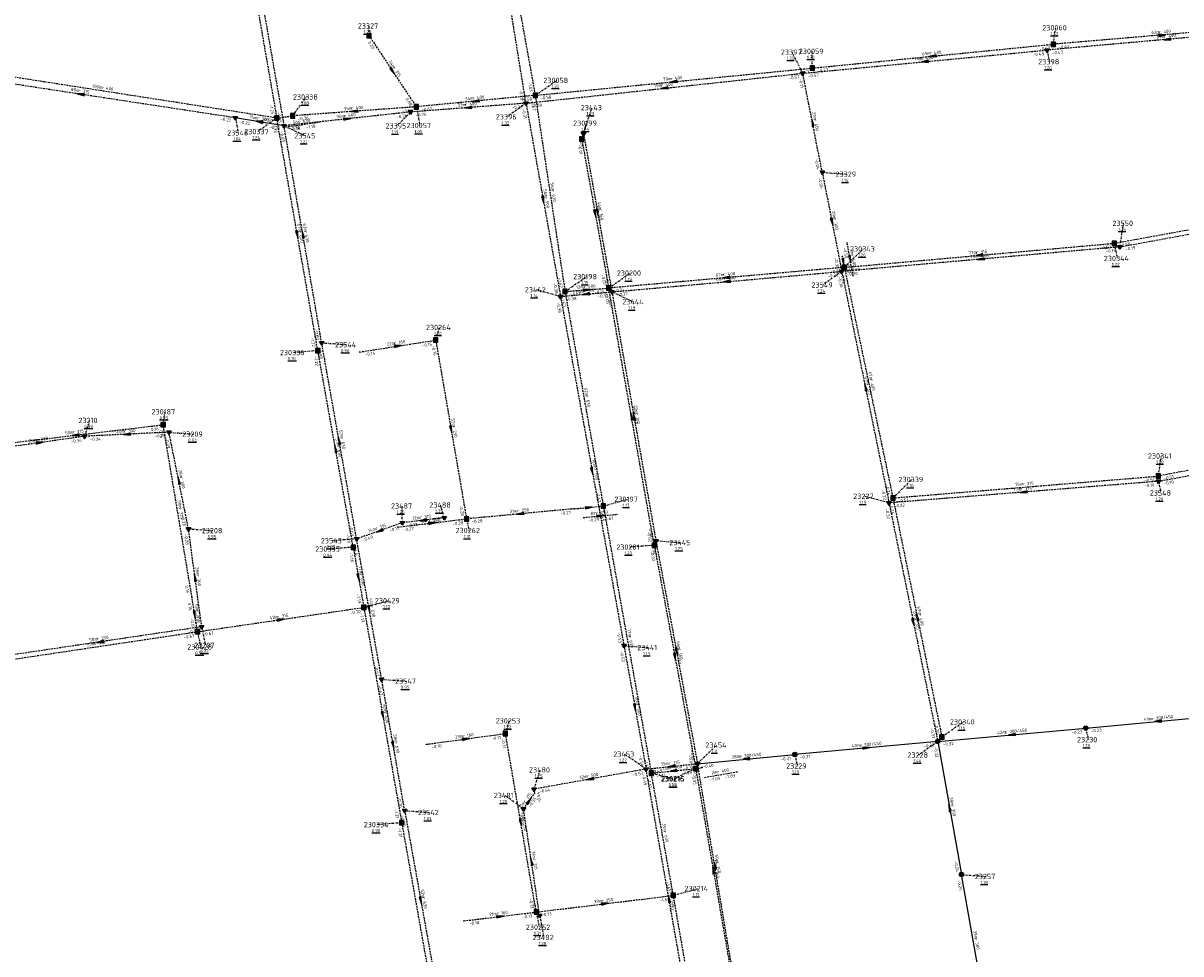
# Model space of a CAD drawing. Extents: x 188323 to 208361, y 565368 to 574910.
# Tile 153 of 256: x 201904 to 202233, y 569505 to 569770. Entities that reach past the tile are written whole.
import ezdxf

# ---------------------------------------------------------------- set-up
doc = ezdxf.new("R2010")
doc.units = 0
doc.linetypes.add('DASHDOT', pattern=[1, 0.5, -0.25, 0, -0.25])
doc.linetypes.add('DASHED', pattern=[0.75, 0.5, -0.25])
doc.layers.get('0').update_dxf_attribs({"linetype": 'CONTINUOUS'})
for name, color, linetype in [('RIO-AFM', 7, 'CONTINUOUS'), ('RIO-BOK', 7, 'CONTINUOUS'), ('RIO-DET', 7, 'CONTINUOUS'), ('RIO-KNP', 7, 'CONTINUOUS'), ('RIO-KNR', 7, 'CONTINUOUS'), ('RIO-LAG_0B', 7, 'CONTINUOUS'), ('RIO-LAG_1B', 7, 'DASHED'), ('RIO-LAG_2B', 7, 'DASHED'), ('RIO-LEN', 7, 'CONTINUOUS'), ('RIO-MVD', 1, 'CONTINUOUS'), ('RIO-VRB', 6, 'DASHDOT'), ('RIO-VRH', 7, 'CONTINUOUS')]:
    doc.layers.add(name, color=color, linetype=linetype)
doc.styles.add('RIO-TXT', font='isocp.shx')

# ---------------------------------------------------------------- blocks, each defined once
blk = doc.blocks.new('L_VHR')
blk.add_lwpolyline([(-0.5, 0), (0.5, 0), (-0.5, 0.15), (-0.5, -0.15), (0.5, 0)])
blk = doc.blocks.new('K_IPR')
blk.add_lwpolyline([(-0.5, -0.5), (0.5, -0.5), (0.5, 0.5), (-0.5, 0.5)], close=True)
blk.add_solid([(-0.5, 0.5), (0.5, 0.5), (-0.5, -0.5), (0.5, -0.5)])
at = {"style": 'RIO-TXT', "flags": 1}
blk.add_attdef('KNOOPNAAM', (2, 2), '', height=1, dxfattribs=at)
blk = doc.blocks.new('K_FIC')
blk.add_circle((0, 0), 0.0625)
at = {"style": 'RIO-TXT', "flags": 1}
blk.add_attdef('KNOOPNAAM', (2, 2), '', height=1, dxfattribs=at)
blk = doc.blocks.new('K_IPD')
blk.add_lwpolyline([(-0.496027, 0.307994), (0.503973, 0.307994), (0.003973, -0.558031)], close=True)
blk.add_solid([(-0.496027, 0.307994), (0.503973, 0.307994), (0.003973, -0.558031)])
at = {"style": 'RIO-TXT', "flags": 1}
blk.add_attdef('KNOOPNAAM', (2, 2), '', height=1, dxfattribs=at)
blk = doc.blocks.new('K_IPG')
blk.add_circle((0, 0), 0.5)
for points in [[(0, 0), (-0.5, 0), (-0.433013, 0.25)], [(0, 0), (-0.433013, -0.25), (-0.5, 0)], [(0, 0), (-0.433013, 0.25), (-0.25, 0.433013)], [(0, 0), (-0.25, -0.433013), (-0.433013, -0.25)], [(0, 0), (-0.25, 0.433013), (0, 0.5)], [(0, 0), (0, -0.5), (-0.25, -0.433013)], [(0, 0), (0, 0.5), (0.25, 0.433013)], [(0, 0), (0.25, 0.433013), (0.433013, 0.25)], [(0, 0), (0.433013, 0.25), (0.5, 0)], [(0, 0), (0.5, 0), (0.433013, -0.25)], [(0, 0), (0.433013, -0.25), (0.25, -0.433013)], [(0, 0), (0.25, -0.433013), (0, -0.5)]]:
    blk.add_solid(points)
at = {"style": 'RIO-TXT', "flags": 1}
blk.add_attdef('KNOOPNAAM', (2, 2), '', height=1, dxfattribs=at)
blk = doc.blocks.new('148_02______230263____230197_')
at = {"layer": 'RIO-LAG_1B'}
blk.add_line((0, 0), (9.777, 0.927), dxfattribs=at)
at = {"layer": 'RIO-VRH', "xscale": 2, "yscale": 2, "zscale": 2, "rotation": 5.42}
blk.add_blockref('L_VHR', (4.8885, 0.4635), dxfattribs=at)
at = {"layer": 'RIO-AFM', "style": 'RIO-TXT'}
blk.add_text('r 250', height=0.9, rotation=5.42, dxfattribs=at).set_placement((3.7657, 0.8596))
at = {"layer": 'RIO-BOK', "style": 'RIO-TXT'}
for s, p in [('-1.67', (5.8265, -0.8534)), ('-0.29', (1.5258, -1.2615))]:
    blk.add_text(s, height=0.9, rotation=5.42, dxfattribs=at).set_placement(p)
at = {"layer": 'RIO-LEN', "style": 'RIO-TXT'}
blk.add_text('8m', height=0.9, rotation=5.42, dxfattribs=at).set_placement((2.153, 0.7065))
blk = doc.blocks.new('152_02______230216____230217_')
at = {"layer": 'RIO-LAG_1B'}
blk.add_line((0, 0), (9.675, 1.685), dxfattribs=at)
at = {"layer": 'RIO-AFM', "style": 'RIO-TXT'}
blk.add_text('r 400', height=0.9, rotation=9.8784, dxfattribs=at).set_placement((3.6875, 1.1497))
at = {"layer": 'RIO-BOK', "style": 'RIO-TXT'}
for p in [(1.6192, -1.1391), (5.8752, -0.3979)]:
    blk.add_text('-1.09', height=0.9, rotation=9.8784, dxfattribs=at).set_placement(p)
at = {"layer": 'RIO-LEN', "style": 'RIO-TXT'}
blk.add_text('2m', height=0.9, rotation=9.8784, dxfattribs=at).set_placement((2.0915, 0.8718))
blk = doc.blocks.new('179_02______230337____230338_')
at = {"layer": 'RIO-LAG_1B'}
blk.add_line((0, 0), (9.724, 1.373), dxfattribs=at)
at = {"layer": 'RIO-AFM', "style": 'RIO-TXT'}
blk.add_text('r 630', height=0.9, rotation=8.0407, dxfattribs=at).set_placement((3.7225, 1.0309))
at = {"layer": 'RIO-BOK', "style": 'RIO-TXT'}
for p in [(1.5819, -1.1904), (5.8594, -0.5861)]:
    blk.add_text('-1.18', height=0.9, rotation=8.0407, dxfattribs=at).set_placement(p)
at = {"layer": 'RIO-LEN', "style": 'RIO-TXT'}
blk.add_text('5m', height=0.9, rotation=8.0407, dxfattribs=at).set_placement((2.1184, 0.8043))
blk = doc.blocks.new('180_02______230343____230362_')
at = {"layer": 'RIO-LAG_1B'}
blk.add_line((0, 0), (-1.733, 9.666), dxfattribs=at)
at = {"layer": 'RIO-VRH', "xscale": 2, "yscale": 2, "zscale": 2, "rotation": 280.1517}
blk.add_blockref('L_VHR', (-0.8665, 4.833), dxfattribs=at)
at = {"layer": 'RIO-AFM', "style": 'RIO-TXT'}
blk.add_text('r 400', height=0.9, rotation=280.1517, dxfattribs=at).set_placement((-0.5639, 5.9846))
at = {"layer": 'RIO-BOK', "style": 'RIO-TXT'}
for s, p in [('-0.50', (-2.8636, 8.0408)), ('-0.70', (-2.1, 3.7888))]:
    blk.add_text(s, height=0.9, rotation=280.1517, dxfattribs=at).set_placement(p)
at = {"layer": 'RIO-LEN', "style": 'RIO-TXT'}
blk.add_text('3m', height=0.9, rotation=280.1517, dxfattribs=at).set_placement((-0.8503, 7.5791))

msp = doc.modelspace()

# ---------------------------------------------------------------- linework, layer by layer
at = {"layer": 'RIO-LAG_0B'}
for p, q in [((201977.68, 569740.48), (201963.84, 569742.72)), ((202205.536, 569569.28), (202246.624, 569573.12)), ((202163.488, 569565.504), (202205.536, 569569.28)), ((202163.488, 569565.504), (202122.864, 569561.792)), ((202163.488, 569565.504), (202170.224, 569527.68)), ((202095.216, 569559.168), (202122.864, 569561.792)), ((202176.992, 569489.6), (202170.224, 569527.68))]:
    msp.add_line(p, q, dxfattribs=at)
at = {"layer": 'RIO-LAG_1B'}
for p, q in [((202034.656, 569828.864), (202049.088, 569749.12)), ((201963.536, 569812.096), (201975.632, 569742.656)), ((202258.208, 569768.896), (202196.304, 569763.648)), ((202001.856, 569766.08), (202015.28, 569745.856)), ((202127.824, 569756.864), (202196.304, 569763.648)), ((201975.632, 569742.656), (201876.928, 569758.016)), ((202049.088, 569749.12), (202127.824, 569756.864)), ((202049.088, 569749.12), (202015.28, 569745.856)), ((202049.088, 569749.12), (202057.552, 569693.376)), ((202015.28, 569745.856), (201980.16, 569743.296)), ((201975.632, 569742.656), (201980.16, 569743.296)), ((201987.312, 569676.544), (201975.632, 569742.656)), ((202062.288, 569736.704), (202069.968, 569694.336)), ((202213.632, 569707.072), (202259.936, 569715.52)), ((202136.944, 569700.224), (202213.632, 569707.072)), ((202136.944, 569700.224), (202136.384, 569703.36)), ((202136.944, 569700.224), (202069.968, 569694.336)), ((202136.944, 569700.224), (202150.736, 569634.688)), ((202057.552, 569693.376), (202069.968, 569694.336)), ((202057.552, 569693.376), (202068.432, 569632.384)), ((202082.912, 569621.248), (202069.968, 569694.336)), ((201999.168, 569676.16), (202020.816, 569679.552)), ((202020.816, 569679.552), (202029.568, 569628.736)), ((201997.36, 569620.672), (201987.312, 569676.544)), ((201893.696, 569649.6), (201943.344, 569655.488)), ((201951.536, 569606.464), (201943.344, 569655.488)), ((202288.352, 569652.672), (202226.16, 569640.896)), ((202150.736, 569634.688), (202226.16, 569640.896)), ((202060.208, 569631.616), (202068.432, 569632.384)), ((202068.432, 569632.384), (202082.08, 569556.48)), ((202150.736, 569634.688), (202164.64, 569566.784)), ((202010.064, 569626.432), (202029.568, 569628.736)), ((202060.208, 569631.616), (202029.568, 569628.736)), ((201997.36, 569620.672), (202000.384, 569603.584)), ((202082.912, 569621.248), (202094.704, 569557.76)), ((201953.104, 569596.672), (201951.536, 569606.464)), ((201953.104, 569596.672), (202000.384, 569603.584)), ((202000.384, 569603.584), (202011.136, 569542.4)), ((201896.416, 569588.224), (201953.104, 569596.672)), ((202018.128, 569564.672), (202040.624, 569567.744)), ((202049.376, 569516.992), (202040.624, 569567.744)), ((202082.08, 569556.48), (202094.704, 569557.76)), ((202088.352, 569521.728), (202082.08, 569556.48)), ((202094.704, 569557.76), (202096.496, 569558.08)), ((202094.704, 569557.76), (202104.704, 569499.84)), ((202011.136, 569542.4), (202026.4, 569456.512)), ((202049.376, 569516.992), (202088.352, 569521.728)), ((202095.6, 569480.128), (202088.352, 569521.728)), ((202028.816, 569514.496), (202049.376, 569516.992))]:
    msp.add_line(p, q, dxfattribs=at)
at = {"layer": 'RIO-LAG_2B'}
for p, q in [((202046.464, 569746.88), (202033.456, 569827.136)), ((201965.424, 569810.368), (201977.68, 569740.48)), ((202262.88, 569768.064), (202194.528, 569761.984)), ((202125.12, 569755.392), (202194.528, 569761.984)), ((201963.84, 569742.72), (201876.048, 569756.096)), ((202046.464, 569746.88), (202125.12, 569755.392)), ((202130.656, 569727.232), (202125.12, 569755.392)), ((202013.632, 569744.384), (201977.68, 569740.48)), ((202046.464, 569746.88), (202013.632, 569744.384)), ((202046.464, 569746.88), (202056.272, 569691.968)), ((201988.4, 569678.784), (201977.68, 569740.48)), ((202062.8, 569738.24), (202070.88, 569693.248)), ((202130.656, 569727.232), (202136.208, 569699.072)), ((202215.232, 569706.048), (202258.464, 569713.984)), ((202215.232, 569706.048), (202136.208, 569699.072)), ((202070.88, 569693.248), (202136.208, 569699.072)), ((202136.208, 569699.072), (202149.632, 569633.28)), ((202056.272, 569691.968), (202070.88, 569693.248)), ((202056.272, 569691.968), (202074.304, 569592.704)), ((202070.88, 569693.248), (202083.376, 569622.528)), ((201998.32, 569623.04), (201988.4, 569678.784)), ((201921.072, 569652.224), (201895.424, 569648.576)), ((201944.992, 569653.376), (201921.072, 569652.224)), ((201950.544, 569625.92), (201944.992, 569653.376)), ((202226.208, 569639.424), (202294.528, 569652.288)), ((202226.208, 569639.424), (202149.632, 569633.28)), ((202149.632, 569633.28), (202163.488, 569565.504)), ((202023.232, 569629.056), (202011.296, 569627.648)), ((201954.304, 569598.08), (201950.544, 569625.92)), ((202011.296, 569627.648), (201998.32, 569623.04)), ((202005.456, 569583.168), (201998.32, 569623.04)), ((202083.376, 569622.528), (202095.216, 569559.168)), ((201954.304, 569598.08), (201896.608, 569589.504)), ((202074.304, 569592.704), (202080.592, 569557.632)), ((202011.984, 569545.856), (202005.456, 569583.168)), ((202080.592, 569557.632), (202048.768, 569551.936)), ((202080.592, 569557.632), (202095.216, 569559.168)), ((202093.616, 569483.776), (202080.592, 569557.632)), ((202104.976, 569501.248), (202095.216, 569559.168)), ((202011.984, 569545.856), (202021.152, 569494.72)), ((202050.336, 569516.032), (202045.744, 569546.368))]:
    msp.add_line(p, q, dxfattribs=at)
msp.add_lwpolyline([(202045.744, 569546.368), (202048.944, 569550.784), (202048.768, 569551.936)], dxfattribs=at)
at = {"layer": 'RIO-VRB'}
for p, q in [((202001.85, 569766.05), (202001.8497, 569768.825)), ((202196.31, 569763.62), (202197.0171, 569768.3332)), ((202125.12, 569755.42), (202122.0814, 569761.3805)), ((202127.83, 569756.87), (202127.8294, 569761.645)), ((202194.52, 569761.98), (202195.2271, 569758.6668)), ((202049.08, 569749.13), (202055.2069, 569753.3678)), ((201980.16, 569743.3), (201984.0645, 569748.6541)), ((202013.64, 569744.38), (202009.737, 569740.4247)), ((202015.28, 569745.83), (202016.3341, 569740.5471)), ((202046.47, 569746.85), (202041.052, 569743.0002)), ((202062.8, 569738.26), (202065.219, 569745.6086)), ((201963.84, 569742.75), (201964.7206, 569738.452)), ((201975.63, 569742.66), (201970.212, 569738.8102)), ((202062.29, 569736.68), (202063.6833, 569741.2094)), ((201977.68, 569740.46), (201983.8069, 569737.6222)), ((202130.65, 569727.24), (202137.6175, 569726.7113)), ((202215.24, 569706.07), (202216.2941, 569712.7529)), ((202136.94, 569700.25), (202142.3594, 569705.4981)), ((202213.63, 569707.06), (202214.5106, 569702.762)), ((202069.97, 569694.36), (202076.0969, 569698.5978)), ((202136.21, 569699.08), (202130.792, 569695.2302)), ((202057.55, 569693.35), (202063.6769, 569697.5878)), ((202056.27, 569691.94), (202049.3021, 569693.8665)), ((202070.88, 569693.26), (202077.0069, 569690.4222)), ((202020.81, 569679.57), (202021.8614, 569683.1597)), ((201988.4, 569678.79), (201995.3675, 569678.2613)), ((201987.31, 569676.54), (201980.3429, 569676.0091)), ((201943.34, 569655.46), (201943.8735, 569659.1884)), ((201921.07, 569652.2), (201922.4633, 569656.7294)), ((201945, 569653.36), (201951.9675, 569652.8313)), ((202226.16, 569640.91), (202227.0406, 569646.608)), ((202150.73, 569634.69), (202156.1494, 569639.9381)), ((202226.21, 569639.42), (202226.9171, 569636.1068)), ((202011.29, 569627.62), (202011.2894, 569632.395)), ((202023.24, 569629.08), (202022.1877, 569632.6694)), ((202068.43, 569632.39), (202075.3975, 569634.3187)), ((202149.63, 569633.25), (202142.6621, 569635.1765)), ((202029.56, 569628.76), (202030.2671, 569625.4468)), ((201950.54, 569625.93), (201957.5075, 569625.4013)), ((201998.32, 569623.06), (201991.3529, 569622.5291)), ((202083.37, 569622.54), (202090.3375, 569622.0113)), ((201997.36, 569620.69), (201990.3929, 569620.1591)), ((202082.92, 569621.25), (202075.9529, 569620.7191)), ((202000.38, 569603.56), (202007.3475, 569605.4887)), ((201953.11, 569596.64), (201953.9906, 569592.342)), ((201954.3, 569598.08), (201955.3541, 569592.7971)), ((202074.3, 569592.69), (202081.2675, 569592.1613)), ((202005.45, 569583.15), (202012.4175, 569582.6213)), ((202040.62, 569567.75), (202041.6714, 569571.3397)), ((202164.64, 569566.81), (202170.7669, 569571.0478)), ((202205.54, 569569.3), (202206.2471, 569565.9868)), ((202095.22, 569559.2), (202100.6394, 569564.4481)), ((202163.48, 569565.48), (202158.062, 569561.6302)), ((202080.59, 569557.64), (202074.4619, 569561.8759)), ((202122.87, 569561.82), (202123.5771, 569558.5068)), ((202048.76, 569551.94), (202050.4952, 569557.4092)), ((202082.08, 569556.51), (202088.7282, 569554.79)), ((202094.71, 569557.77), (202088.5842, 569554.9302)), ((202045.74, 569546.4), (202040.4781, 569550.1361)), ((202011.99, 569545.83), (202018.9575, 569545.3013)), ((202011.14, 569542.38), (202004.1729, 569541.8491)), ((202170.23, 569527.65), (202177.1975, 569527.1213)), ((202088.36, 569521.75), (202095.3275, 569523.6787)), ((202049.37, 569516.98), (202050.2506, 569512.682)), ((202050.33, 569516.05), (202051.5576, 569509.7823))]:
    msp.add_line(p, q, dxfattribs=at)

# ---------------------------------------------------------------- block references
at = {"layer": 'RIO-DET'}
for name, p in [('179_02______230337____230338_', (201978.128, 569740.16)), ('180_02______230343____230362_', (202139.44, 569697.728)), ('148_02______230263____230197_', (202062.704, 569629.12)), ('152_02______230216____230217_', (202097.216, 569555.264))]:
    msp.add_blockref(name, p, dxfattribs=at)
at = {"layer": 'RIO-KNP', "xscale": 1.25, "yscale": 1.25, "zscale": 1.25}
for name, p in [('K_IPR', (202001.856, 569766.08)), ('K_IPR', (202196.304, 569763.648)), ('K_IPD', (202194.528, 569761.984)), ('K_IPR', (202127.824, 569756.864)), ('K_IPD', (202125.12, 569755.392)), ('K_IPD', (202046.464, 569746.88)), ('K_IPR', (202049.088, 569749.12)), ('K_IPR', (201980.16, 569743.296)), ('K_IPD', (202013.632, 569744.384)), ('K_IPR', (202015.28, 569745.856)), ('K_IPD', (201963.84, 569742.72)), ('K_IPR', (201975.632, 569742.656)), ('K_IPD', (201977.68, 569740.48)), ('K_IPR', (202062.288, 569736.704)), ('K_IPD', (202062.8, 569738.24)), ('K_IPD', (202130.656, 569727.232)), ('K_IPR', (202213.632, 569707.072)), ('K_IPD', (202215.232, 569706.048)), ('K_FIC', (202136.384, 569703.36)), ('K_IPD', (202136.208, 569699.072)), ('K_IPR', (202136.944, 569700.224)), ('K_IPR', (202069.968, 569694.336)), ('K_IPD', (202056.272, 569691.968)), ('K_IPR', (202057.552, 569693.376)), ('K_IPD', (202070.88, 569693.248)), ('K_IPD', (201988.4, 569678.784)), ('K_IPR', (202020.816, 569679.552)), ('K_IPR', (201987.312, 569676.544)), ('K_FIC', (201999.168, 569676.16)), ('K_IPR', (201943.344, 569655.488)), ('K_IPD', (201921.072, 569652.224)), ('K_IPD', (201944.992, 569653.376)), ('K_IPR', (202226.16, 569640.896)), ('K_IPD', (202226.208, 569639.424)), ('K_IPR', (202150.736, 569634.688)), ('K_IPR', (202068.432, 569632.384)), ('K_IPD', (202149.632, 569633.28)), ('K_IPD', (202023.232, 569629.056)), ('K_IPR', (202029.568, 569628.736)), ('K_FIC', (202060.208, 569631.616)), ('K_IPD', (201950.544, 569625.92)), ('K_FIC', (202010.064, 569626.432)), ('K_IPD', (202011.296, 569627.648)), ('K_IPD', (201998.32, 569623.04)), ('K_IPD', (202083.376, 569622.528)), ('K_IPR', (201997.36, 569620.672)), ('K_IPR', (202082.912, 569621.248)), ('K_FIC', (201951.536, 569606.464)), ('K_IPR', (202000.384, 569603.584)), ('K_IPR', (201953.104, 569596.672)), ('K_IPD', (201954.304, 569598.08)), ('K_IPD', (202074.304, 569592.704)), ('K_IPD', (202005.456, 569583.168)), ('K_IPG', (202205.536, 569569.28)), ('K_IPR', (202040.624, 569567.744)), ('K_IPR', (202164.64, 569566.784)), ('K_FIC', (202018.128, 569564.672)), ('K_IPG', (202163.488, 569565.504)), ('K_IPG', (202122.864, 569561.792)), ('K_IPD', (202080.592, 569557.632)), ('K_IPR', (202082.08, 569556.48)), ('K_IPR', (202094.704, 569557.76)), ('K_IPD', (202095.216, 569559.168)), ('K_FIC', (202096.496, 569558.08)), ('K_IPD', (202048.768, 569551.936)), ('K_IPD', (202045.744, 569546.368)), ('K_IPD', (202011.984, 569545.856)), ('K_IPR', (202011.136, 569542.4)), ('K_IPG', (202170.224, 569527.68)), ('K_IPR', (202088.352, 569521.728)), ('K_IPR', (202049.376, 569516.992)), ('K_FIC', (202028.816, 569514.496)), ('K_IPD', (202050.336, 569516.032))]:
    msp.add_blockref(name, p, dxfattribs=at)
at = {"layer": 'RIO-VRH'}
for p, xscale, yscale, zscale, rotation in [((202227.255, 569766.245), 2, 2, 2, 364.8482), ((202228.7, 569765.02), 2, 2, 2, 185.082), ((202162.07, 569760.245), 2, 2, 2, 185.6288), ((202159.82, 569758.7), 2, 2, 2, 185.3993), ((202008.565, 569755.94), 2, 2, 2, 303.5976), ((202085.795, 569751.135), 2, 2, 2, 186.218), ((202088.455, 569753), 2, 2, 2, 185.6128), ((201919.945, 569749.415), 2, 2, 2, 171.3671), ((202032.18, 569747.48), 2, 2, 2, 185.5757), ((201997.72, 569744.565), 2, 2, 2, 184.12), ((202030.055, 569745.615), 2, 2, 2, 184.3022), ((201970.76, 569741.605), 2, 2, 2, 170.6058), ((201995.66, 569742.42), 2, 2, 2, 366.2206), ((202127.885, 569741.33), 2, 2, 2, 101.1105), ((202051.37, 569719.395), 2, 2, 2, 280.1273), ((202066.13, 569715.52), 2, 2, 2, 280.2938), ((202066.84, 569715.76), 2, 2, 2, 280.1874), ((202133.43, 569713.16), 2, 2, 2, 281.1769), ((201981.47, 569709.6), 2, 2, 2, 280.0259), ((201983.04, 569709.625), 2, 2, 2, 99.8692), ((202136.66, 569701.815), 1.928, 1.928, 1.928, 280.1517), ((202175.285, 569703.655), 2, 2, 2, 185.074), ((202175.725, 569702.575), 2, 2, 2, 185.054), ((202103.455, 569697.305), 2, 2, 2, 185.0257), ((202103.545, 569696.17), 2, 2, 2, 185.0903), ((202063.575, 569692.6), 2, 2, 2, 185.1621), ((202063.76, 569693.855), 2, 2, 2, 4.6486), ((202009.99, 569677.875), 2, 2, 2, 8.9024), ((202142.92, 569666.165), 2, 2, 2, 461.5303), ((202076.445, 569657.805), 2, 2, 2, 100.0527), ((202077.125, 569657.9), 2, 2, 2, 460.0239), ((202025.185, 569654.165), 2, 2, 2, 279.7792), ((201918.52, 569652.54), 2, 2, 2, 186.7092), ((201933.035, 569652.78), 2, 2, 2, 182.7749), ((201993.36, 569650.925), 2, 2, 2, 100.1011), ((201908.245, 569650.38), 2, 2, 2, 368.0761), ((201992.335, 569648.615), 2, 2, 2, 100.209), ((202065.285, 569642.315), 2, 2, 2, 280.3043), ((201947.77, 569639.645), 2, 2, 2, 101.4263), ((202187.92, 569636.335), 2, 2, 2, 184.6059), ((202064.32, 569632), 2, 2, 2, 5.42), ((202017.265, 569628.35), 2, 2, 2, 186.9649), ((202044.885, 569630.185), 2, 2, 2, 185.3119), ((202004.805, 569625.34), 2, 2, 2, 199.3687), ((202019.815, 569627.585), 2, 2, 2, 6.8745), ((201952.42, 569612.005), 2, 2, 2, 97.6973), ((201998.87, 569612.125), 2, 2, 2, 280.0065), ((201952.32, 569601.54), 2, 2, 2, 279.1668), ((202001.885, 569603.105), 2, 2, 2, 280.1372), ((201976.745, 569600.1), 2, 2, 2, 8.3277), ((202156.555, 569599.365), 2, 2, 2, 281.5583), ((202157.685, 569600.75), 2, 2, 2, 461.5887), ((201925.45, 569593.795), 2, 2, 2, 188.4473), ((202088.815, 569589.51), 2, 2, 2, 280.5295), ((202089.295, 569590.87), 2, 2, 2, 280.6047), ((202077.445, 569575.165), 2, 2, 2, 280.1819), ((202005.76, 569572.97), 2, 2, 2, 279.9829), ((202226.08, 569571.21), 2, 2, 2, 185.3121), ((202029.375, 569566.205), 2, 2, 2, 7.8223), ((202184.51, 569567.39), 2, 2, 2, 185.189), ((202008.72, 569564.49), 2, 2, 2, 279.9477), ((202143.175, 569563.65), 2, 2, 2, 365.1494), ((202109.045, 569560.51), 2, 2, 2, 185.4124), ((202087.905, 569558.42), 2, 2, 2, 186.0858), ((202088.395, 569557.14), 2, 2, 2, 185.6965), ((202064.675, 569554.79), 2, 2, 2, 190.1517), ((202047.34, 569548.58), 2, 2, 2, 53.718), ((202166.855, 569546.565), 2, 2, 2, 460.1249), ((202044.995, 569542.365), 2, 2, 2, 279.7867), ((202048.035, 569531.225), 2, 2, 2, 98.6082), ((202100.1, 569530.22), 2, 2, 2, 99.5666), ((202099.705, 569528.805), 2, 2, 2, 459.7925), ((202016.575, 569520.29), 2, 2, 2, 280.1855), ((202087.1, 569520.71), 2, 2, 2, 100.0054), ((202068.865, 569519.365), 2, 2, 2, 6.9741), ((202039.095, 569515.73), 2, 2, 2, 6.9355)]:
    msp.add_blockref('L_VHR', p, dxfattribs=dict(at, xscale=xscale, yscale=yscale, zscale=zscale, rotation=rotation))

# ---------------------------------------------------------------- texts
at = {"layer": 'RIO-AFM', "style": 'RIO-TXT'}
for s, rotation, p in [('r 400', 364.8482, (202226.4036, 569766.6938)), ('r 400', 365.082, (202227.8463, 569765.4674)), ('r 400', 5.3993, (202158.9664, 569759.1215)), ('r 400', 5.6288, (202161.2145, 569760.6631)), ('r 315', 303.5976, (202008.539, 569756.8958)), ('r 400', 5.6128, (202087.5998, 569753.4184)), ('r 315', 351.3671, (201919.223, 569750.0583)), ('r 400', 351.1562, (201925.8224, 569750.9481)), ('r 400', 6.218, (202084.9354, 569751.5443)), ('r 600', 364.3022, (202029.2084, 569746.0627)), ('r 400', 365.5757, (202031.3237, 569747.9091)), ('r 600', 366.2206, (201994.7991, 569742.8401)), ('r 400', 364.12, (201996.8752, 569745.0161)), ('r 300', 350.6058, (201970.0428, 569742.2345)), ('r 400', 281.1105, (202128.228, 569742.2232)), ('r 630', 278.6424, (202053.7048, 569722.1189)), ('r 500', 280.1273, (202051.7367, 569720.2838)), ('r 160', 280.2938, (202066.4902, 569716.4089)), ('r 160', 280.1874, (202067.2026, 569716.6486)), ('r 300', 281.1769, (202133.7719, 569714.0537)), ('r 630', 280.0259, (201981.8418, 569710.4888)), ('r 630', 279.8692, (201983.4128, 569710.5126)), ('r 315', 5.074, (202174.4336, 569704.0814)), ('r 400', 365.054, (202174.8714, 569703.0262)), ('r 400', 365.0257, (202102.602, 569697.7528)), ('r 400', 4.6486, (202062.9117, 569694.2877)), ('r 400', 5.0903, (202102.6935, 569696.5961)), ('r 315', 5.1621, (202062.7231, 569693.0251)), ('r 160', 8.9024, (202009.112, 569678.2436)), ('r 400', 281.8864, (202144.1777, 569668.3704)), ('r 315', 281.5303, (202143.2683, 569667.0634)), ('r 630', 280.1275, (202063.3587, 569663.759)), ('r 160', 280.0527, (202076.8187, 569658.6941)), ('r 160', 280.0239, (202077.4983, 569658.789)), ('r 250', 279.7792, (202025.5558, 569655.0515)), ('r 300', 368.0761, (201907.371, 569650.7687)), ('r 315', 6.7092, (201917.657, 569652.9419)), ('r 300', 362.775, (201932.2011, 569653.2473)), ('r 630', 280.1011, (201993.7274, 569651.8134)), ('r 630', 280.209, (201992.7008, 569649.5041)), ('r 500', 280.3043, (202065.7115, 569642.9418)), ('r 300', 281.4263, (201948.1078, 569640.5403)), ('r 315', 4.7135, (202187.5967, 569638.2317)), ('r 315', 364.6059, (202187.0702, 569636.7921)), ('r 315', 279.4932, (201947.8096, 569631.8343)), ('r 315', 366.9649, (202016.3993, 569628.7513)), ('r 160', 6.8745, (202018.951, 569627.9844)), ('r 250', 365.3119, (202044.031, 569630.617)), ('r 315', 379.3687, (202003.8734, 569625.5465)), ('r 300', 277.6973, (201952.8154, 569612.8763)), ('r 630', 280.0065, (201999.2266, 569613.0107)), ('r 315', 279.1668, (201952.6872, 569602.4202)), ('r 630', 280.1372, (202002.2468, 569603.9932)), ('r 315', 8.3277, (201975.8708, 569600.4774)), ('r 315', 281.5583, (202156.9035, 569600.2636)), ('r 400', 281.5887, (202158.0331, 569601.6487)), ('r 315', 8.4162, (201923.8854, 569592.821)), ('r 250', 368.4473, (201924.572, 569594.1882)), ('r 630', 280.2059, (202075.6271, 569595.3407)), ('r 160', 280.5295, (202089.1782, 569590.4019)), ('r 160', 280.6047, (202089.657, 569591.7625)), ('r 500', 280.1819, (202077.8045, 569576.0532)), ('r 630', 279.9829, (202006.1309, 569573.8584)), ('e 300/450', 5.3121, (202224.1518, 569571.5329)), ('r 160', 7.8223, (202028.5044, 569566.5901)), ('e 300/450', 5.189, (202182.5825, 569567.717)), ('r 630', 279.9477, (202009.0839, 569565.3767)), ('e 300/450', 365.1494, (202141.2462, 569563.99)), ('r 315', 6.0858, (202087.0462, 569558.8313)), ('e 300/450', 5.4124, (202107.1159, 569560.8294)), ('r 500', 370.1517, (202063.7874, 569555.1489)), ('r 400', 5.6965, (202087.5391, 569557.5571)), ('r 315', 53.718, (202046.2979, 569548.0051)), ('r 300', 280.1249, (202167.2163, 569547.4528)), ('r 250', 279.7867, (202045.3657, 569543.2513)), ('r 630', 280.2491, (202085.5784, 569540.0185)), ('r 315', 278.6082, (202048.4173, 569532.1023)), ('r 160', 279.5666, (202100.4764, 569531.105)), ('r 160', 279.7925, (202100.0779, 569529.6915)), ('r 630', 280.1855, (202016.9396, 569521.1789)), ('r 250', 6.9741, (202068, 569519.7629)), ('r 500', 280.0054, (202087.4746, 569521.5992)), ('r 160', 6.9355, (202038.2304, 569516.1285)), ('r 300', 280.0848, (202173.972, 569509.5178))]:
    msp.add_text(s, height=0.9, rotation=rotation, dxfattribs=at).set_placement(p)
at = {"layer": 'RIO-BOK', "style": 'RIO-TXT'}
for s, rotation, p in [('0.20', 303.5976, (202001.4595, 569764.1092)), ('-0.43', 5.3993, (202190.5694, 569760.2003)), ('-0.42', 5.6288, (202192.366, 569761.8245)), ('-0.43', 365.082, (202196.0391, 569760.7105)), ('-0.42', 364.8482, (202197.8239, 569762.3443)), ('-0.57', 6.218, (202121.195, 569753.584)), ('-0.47', 5.6128, (202123.8859, 569755.0756)), ('-0.11', 281.1105, (202124.0168, 569753.7761)), ('-0.57', 5.3993, (202126.6453, 569754.1579)), ('-0.47', 5.6288, (202129.3604, 569755.6141)), ('-0.28', 279.2133, (202044.4805, 569750.6808)), ('-1.03', 280.2629, (202047.0204, 569752.9241)), ('0.08', 303.5976, (202012.1551, 569748.0282)), ('-0.58', 365.5757, (202045.1335, 569747.3571)), ('-1.67', 278.6424, (202047.907, 569747.5352)), ('-0.58', 5.6128, (202050.61, 569747.8736)), ('-1.25', 279.8955, (201973.5882, 569746.4659)), ('-0.95', 279.9441, (201975.6353, 569744.2644)), ('-0.67', 364.12, (202011.2904, 569744.1587)), ('-0.76', 364.3022, (202015.1417, 569743.0899)), ('-0.67', 365.5757, (202016.81, 569744.5736)), ('-0.71', 364.3022, (202042.4851, 569745.1646)), ('-0.31', 280.1273, (202045.3387, 569745.2253)), ('-0.80', 6.218, (202048.0132, 569745.6099)), ('-0.22', 351.3671, (201959.5848, 569742.0344)), ('-0.22', 350.6058, (201964.9935, 569741.141)), ('-0.60', 351.1562, (201971.3726, 569741.9671)), ('-0.20', 350.6058, (201973.408, 569739.7542)), ('-1.18', 280.0259, (201974.4959, 569741.0373)), ('-0.76', 364.12, (201981.6576, 569742.0051)), ('-0.76', 366.2206, (202009.7143, 569742.5642)), ('-0.89', 279.8692, (201976.5414, 569738.8404)), ('-0.20', 366.2206, (201979.224, 569739.2209)), ('-0.01', 280.2938, (202061.1635, 569735.052)), ('-0.01', 280.1874, (202061.6704, 569736.6341)), ('-0.04', 281.1105, (202128.502, 569730.9965)), ('-0.04', 281.1769, (202129.5487, 569725.5949)), ('-0.50', 5.074, (202209.6689, 569705.3028)), ('-0.19', 365.054, (202211.2752, 569704.3618)), ('-0.50', 10.3299, (202215.2582, 569705.9337)), ('-0.19', 10.3808, (202216.8692, 569704.9452)), ('-0.30', 281.1769, (202134.0576, 569702.8342)), ('-0.07', 280.2938, (202067.8848, 569698.1481)), ('-0.30', 5.0903, (202132.2495, 569697.3216)), ('-0.70', 365.0257, (202132.9751, 569698.536)), ('-0.76', 281.8864, (202135.8592, 569698.5913)), ('-0.30', 365.054, (202137.7285, 569697.8097)), ('-0.70', 5.074, (202138.4581, 569698.9793)), ('-0.38', 280.1273, (202054.2037, 569695.736)), ('-1.67', 278.6424, (202055.5832, 569697.1981)), ('-0.07', 280.1874, (202068.8034, 569697.0527)), ('-0.30', 281.5303, (202135.1189, 569697.4281)), ('-1.67', 280.1275, (202056.4188, 569691.7253)), ('-0.38', 5.1621, (202057.7901, 569690.6716)), ('-0.66', 4.6486, (202059.0586, 569692.0681)), ('-0.74', 4.6486, (202065.9957, 569692.6322)), ('-0.37', 5.1621, (202066.9219, 569691.4967)), ('-0.05', 280.0527, (202068.8366, 569692.7368)), ('-0.07', 280.0239, (202069.7458, 569691.6373)), ('-0.74', 365.0257, (202071.4879, 569693.089)), ('-0.37', 5.0903, (202072.3985, 569691.9897)), ('-0.38', 280.3043, (202055.1438, 569690.3118)), ('-0.80', 279.8692, (201986.355, 569682.5961)), ('-1.22', 280.0259, (201985.2575, 569680.341)), ('-0.15', 8.9024, (202016.9749, 569677.5521)), ('-1.22', 280.209, (201986.1811, 569674.9137)), ('-0.80', 280.1011, (201987.268, 569677.1658)), ('-0.14', 8.9024, (202000.7696, 569675.0135)), ('-0.15', 279.7792, (202019.6689, 569677.9522)), ('-0.34', 362.775, (201922.5368, 569650.8703)), ('0.16', 6.7092, (201939.9674, 569653.6536)), ('-0.29', 362.775, (201940.9725, 569651.7757)), ('0.16', 279.4932, (201942.1908, 569653.8479)), ('-0.29', 281.4263, (201943.9059, 569651.7101)), ('-0.34', 368.0761, (201917.2051, 569650.2515)), ('-0.51', 4.7135, (202222.1887, 569639.1778)), ('-0.10', 364.6059, (202222.2325, 569637.7412)), ('-0.51', 370.7231, (202227.7966, 569639.796)), ('-0.10', 10.6672, (202227.8448, 569638.3033)), ('-1.67', 280.1275, (202066.3676, 569636.1863)), ('-0.22', 281.5303, (202147.4784, 569636.996)), ('-0.76', 281.8864, (202148.5551, 569638.4222)), ('-0.28', 279.7792, (202027.5141, 569632.5683)), ('-0.76', 281.5887, (202149.6406, 569633.037)), ('-0.22', 364.6059, (202151.1385, 569631.9679)), ('-0.51', 4.7135, (202152.2401, 569633.4098)), ('-0.28', 281.4263, (201948.3708, 569629.6749)), ('-0.27', 365.3119, (202056.2561, 569629.8533)), ('-1.67', 280.2059, (202067.301, 569630.7638)), ('-0.22', 281.5583, (202148.5397, 569631.5976)), ('-0.63', 280.1011, (201996.256, 569626.8564)), ('-0.13', 379.3687, (202007.8848, 569624.9453)), ('-0.27', 6.8745, (202011.6273, 569625.1876)), ('-0.13', 366.9649, (202012.85, 569626.4011)), ('-0.05', 366.9649, (202019.3392, 569627.1981)), ('-0.28', 6.8745, (202025.6567, 569626.8792)), ('-0.28', 365.3119, (202031.0842, 569627.4966)), ('0.00', 280.0239, (202081.4148, 569625.8096)), ('-0.28', 277.6973, (201949.3409, 569624.3547)), ('-1.18', 280.209, (201995.289, 569624.4825)), ('-0.49', 379.3687, (202000.1054, 569622.2047)), ('-0.02', 280.0527, (202080.8702, 569625.0501)), ('-1.18', 280.0065, (201996.2253, 569619.0677)), ('-0.49', 280.1372, (201997.189, 569621.4351)), ('-0.02', 280.5295, (202081.8002, 569619.6174)), ('0.00', 280.6047, (202082.2523, 569620.9059)), ('0.16', 279.4932, (201949.5914, 569609.7253)), ('-1.19', 280.0065, (201998.2978, 569607.3556)), ('0.16', 279.1668, (201950.3717, 569604.8345)), ('-0.70', 8.3277, (201996.525, 569601.5807)), ('-0.67', 279.1668, (201951.0789, 569600.4654)), ('-0.22', 277.6973, (201952.3791, 569601.9579)), ('-1.19', 279.9829, (201999.2447, 569601.9382)), ('-0.67', 8.4162, (201949.2585, 569594.6548)), ('-0.30', 368.4473, (201950.4448, 569596.1268)), ('-0.67', 8.3277, (201954.6978, 569595.4575)), ('-0.53', 280.3043, (202072.2501, 569596.4845)), ('-0.53', 280.1819, (202073.1703, 569591.0642)), ('-0.67', 280.1372, (202003.3735, 569586.9442)), ('-0.67', 279.9477, (202004.3137, 569581.5289)), ('-0.70', 281.5887, (202162.4859, 569570.5537)), ('-0.11', 7.8223, (202036.7482, 569565.8049)), ('-0.32', 281.5583, (202161.3278, 569569.225)), ('-0.23', 5.189, (202201.5831, 569567.5349)), ('-0.23', 5.3121, (202207.0634, 569568.0356)), ('-0.10', 7.8223, (202019.7073, 569563.4636)), ('-0.11', 279.7867, (202039.4791, 569566.1321)), ('-0.02', 280.6047, (202093.1275, 569562.98)), ('-0.32', 365.1494, (202159.5202, 569563.7408)), ('-0.32', 280.1249, (202162.3487, 569563.8554)), ('-0.32', 5.189, (202165.0007, 569564.2123)), ('-0.54', 280.1819, (202078.5074, 569561.432)), ('-1.67', 280.2059, (202080.0217, 569560.3059)), ('-0.04', 280.5295, (202092.6225, 569561.5523)), ('-0.31', 5.4124, (202118.9193, 569560.0394)), ('-0.31', 365.1494, (202124.3906, 569560.5523)), ('-0.53', 370.1517, (202076.7981, 569555.5569)), ('-0.49', 6.0858, (202082.1303, 569556.3963)), ('-1.11', 5.6965, (202083.6118, 569555.2559)), ('-1.09', 5.6965, (202090.7683, 569555.9698)), ('-0.38', 6.0858, (202091.2904, 569557.373)), ('-0.12', 279.5666, (202094.0729, 569557.5865)), ('-0.40', 5.4124, (202096.7456, 569557.9383)), ('-0.49', 280.0054, (202079.4553, 569556.0177)), ('-1.61', 280.2491, (202080.9522, 569554.8829)), ('-0.05', 279.7925, (202093.5693, 569556.1519)), ('-0.64', 98.6814, (202050.7632, 569548.0977)), ('-0.64', 370.1517, (202050.3854, 569550.8097)), ('-0.70', 279.9477, (202009.9244, 569549.6305)), ('-0.55', 53.718, (202047.6969, 569546.7001)), ('-1.21', 279.9829, (202009.0871, 569546.1822)), ('-0.70', 280.1855, (202010.8604, 569544.2042)), ('-0.55', 278.6082, (202044.5661, 569544.8059)), ('-1.21', 280.0826, (202010.0075, 569540.7562)), ('-0.24', 280.1249, (202168.153, 569531.444)), ('-1.61', 280.2491, (202086.2728, 569525.5394)), ('-0.24', 280.0848, (202169.0975, 569526.0261)), ('-0.13', 279.7867, (202047.3236, 569520.7876)), ('-1.60', 6.9741, (202084.4594, 569519.8624)), ('-1.61', 279.8739, (202087.2216, 569520.1303)), ('-0.49', 278.6082, (202048.3494, 569519.8965)), ('-0.13', 6.9741, (202050.9294, 569515.7603)), ('-0.10', 6.9355, (202030.3786, 569513.2593)), ('-0.13', 6.9355, (202045.4684, 569515.095))]:
    msp.add_text(s, height=0.9, rotation=rotation, dxfattribs=at).set_placement(p)
at = {"layer": 'RIO-KNR', "style": 'RIO-TXT'}
for s, p in [('23327', (201998.6622, 569768.075)), ('230060', (202193.1921, 569767.5832)), ('23397', (202118.8939, 569760.6305)), ('230059', (202124.0044, 569760.895)), ('23398', (202192.0396, 569757.9168)), ('230058', (202051.3819, 569752.6178)), ('230338', (201980.2395, 569747.9041)), ('23443', (202062.0315, 569744.8586)), ('23395', (202006.5495, 569739.6747)), ('230057', (202012.5091, 569739.7971)), ('23396', (202037.8645, 569742.2502)), ('230199', (202059.8583, 569740.4594)), ('23546', (201961.5331, 569737.702)), ('230337', (201966.387, 569738.0602)), ('23545', (201980.6194, 569736.8722)), ('23329', (202134.43, 569725.9613)), ('23550', (202213.1066, 569712.0029)), ('230343', (202138.5344, 569704.7481)), ('230344', (202210.6856, 569702.012)), ('230198', (202059.8519, 569696.8378)), ('230200', (202072.2719, 569697.8478)), ('23442', (202046.1146, 569693.1165)), ('23549', (202127.6045, 569694.4802)), ('23444', (202073.8194, 569689.6722)), ('230264', (202018.0364, 569682.4097)), ('23544', (201992.18, 569677.5113)), ('230336', (201976.5179, 569675.2591)), ('230187', (201940.0485, 569658.4384)), ('23210', (201919.2758, 569655.9794)), ('23209', (201948.78, 569652.0813)), ('230341', (202223.2156, 569645.858)), ('230339', (202152.3244, 569639.1881)), ('23227', (202139.4746, 569634.4265)), ('23548', (202223.7296, 569635.3568)), ('23487', (202008.1019, 569631.645)), ('23488', (202019.0002, 569631.9194)), ('230197', (202071.5725, 569633.5687)), ('23208', (201954.32, 569624.6513)), ('230262', (202026.4421, 569624.6968)), ('23543', (201988.1654, 569621.7791)), ('23445', (202087.15, 569621.2613)), ('230335', (201986.5679, 569619.4091)), ('230201', (202072.1279, 569619.9691)), ('230429', (202003.5225, 569604.7387)), ('230428', (201950.1656, 569591.592)), ('23207', (201952.1666, 569592.0471)), ('23441', (202078.08, 569591.4113)), ('23547', (202009.23, 569581.8713)), ('230253', (202037.8464, 569570.5897)), ('230340', (202166.9419, 569570.2978)), ('23230', (202203.0596, 569565.2368)), ('23454', (202097.4519, 569563.6981)), ('23453', (202071.2744, 569561.1259)), ('23228', (202154.8745, 569560.8802)), ('23480', (202047.3077, 569556.6592)), ('23229', (202120.3896, 569557.7568)), ('230216', (202084.7592, 569554.1802)), ('230215', (202084.9032, 569554.04)), ('23481', (202037.2906, 569549.3861)), ('23542', (202015.77, 569544.5513)), ('230334', (202000.3479, 569541.0991)), ('23257', (202174.01, 569526.3713)), ('230214', (202091.5025, 569522.9287)), ('230252', (202046.4256, 569511.932)), ('23482', (202048.3701, 569509.0323))]:
    msp.add_text(s, height=1.5, dxfattribs=at).set_placement(p)
at = {"layer": 'RIO-LEN', "style": 'RIO-TXT'}
for s, rotation, p in [('62m', 364.8482, (202224.2515, 569766.5099)), ('69m', 365.082, (202225.695, 569765.2746)), ('69m', 5.6288, (202159.0649, 569760.4512)), ('24m', 303.5976, (202007.3428, 569758.6944)), ('70m', 5.3993, (202156.816, 569758.9183)), ('79m', 5.6128, (202085.4502, 569753.2071)), ('89m', 351.3671, (201917.0873, 569750.3812)), ('100m', 351.1562, (201923.1543, 569751.3616)), ('79m', 6.218, (202082.7881, 569751.3103)), ('34m', 365.5757, (202029.174, 569747.6978)), ('35m', 364.12, (201994.7208, 569744.8595)), ('33m', 364.3022, (202027.0546, 569745.8993)), ('29m', 281.1105, (202127.8107, 569744.3426)), ('14m', 350.6058, (201967.9116, 569742.5857)), ('36m', 366.2206, (201992.652, 569742.6047)), ('56m', 278.6424, (202053.3792, 569724.2542)), ('56m', 280.1273, (202051.3559, 569722.41)), ('43m', 280.2938, (202066.1031, 569718.534)), ('46m', 280.1874, (202066.8196, 569718.7744)), ('29m', 281.1769, (202133.3522, 569716.1725)), ('67m', 280.0259, (201981.4647, 569712.6157)), ('63m', 279.8692, (201983.0416, 569712.6405)), ('77m', 5.074, (202172.2821, 569703.8903)), ('79m', 365.054, (202172.7199, 569702.8345)), ('67m', 365.0257, (202100.4504, 569697.5622)), ('12m', 4.6486, (202060.7588, 569694.1126)), ('66m', 5.0903, (202100.5421, 569696.4045)), ('15m', 5.1621, (202060.5719, 569692.8307)), ('22m', 8.9024, (202006.978, 569677.9093)), ('67m', 281.5303, (202142.8355, 569669.1796)), ('67m', 281.8864, (202143.7318, 569670.4838)), ('62m', 280.1275, (202062.9778, 569665.8852)), ('74m', 280.0527, (202076.4406, 569660.8207)), ('72m', 280.0239, (202077.1213, 569660.9158)), ('52m', 279.7792, (202025.1878, 569657.1799)), ('50m', 6.7092, (201915.5118, 569652.6895)), ('24m', 362.775, (201930.0437, 569653.1413)), ('57m', 280.1011, (201993.3476, 569653.9397)), ('26m', 368.0761, (201905.2326, 569650.4639)), ('57m', 280.209, (201992.3169, 569651.6297)), ('101m', 280.3043, (202065.2272, 569645.598)), ('28m', 281.4263, (201947.6788, 569642.6572)), ('76m', 4.7135, (202185.444, 569638.0542)), ('77m', 364.6059, (202184.9173, 569636.6172)), ('50m', 279.4932, (201947.4523, 569633.9645)), ('12m', 366.9649, (202014.2554, 569628.488)), ('20m', 6.8745, (202016.8065, 569627.7259)), ('31m', 365.3119, (202041.8804, 569630.4157)), ('14m', 379.3687, (202001.8361, 569624.8288)), ('28m', 277.6973, (201952.525, 569615.0167)), ('17m', 280.0065, (201998.8503, 569615.1377)), ('41m', 280.1372, (202001.8656, 569606.1192)), ('10m', 279.1668, (201952.3421, 569604.5524)), ('69m', 281.5583, (202156.4697, 569602.3796)), ('69m', 281.5887, (202157.5982, 569603.7645)), ('48m', 8.3277, (201973.7336, 569600.1645)), ('77m', 280.2059, (202075.2433, 569597.4663)), ('57m', 8.4162, (201921.7487, 569592.5049)), ('58m', 368.4473, (201922.4356, 569593.8695)), ('65m', 280.5295, (202088.7824, 569592.5253)), ('64m', 280.6047, (202089.2584, 569593.8854)), ('62m', 279.9829, (202005.7554, 569575.9855)), ('36m', 280.1819, (202077.4217, 569578.179)), ('41m', 5.3121, (202222.0011, 569571.3329)), ('38m', 279.9477, (202008.7097, 569567.5041)), ('23m', 7.8223, (202026.3645, 569566.2961)), ('42m', 5.189, (202180.4314, 569567.5216)), ('41m', 365.1494, (202139.095, 569563.7947)), ('15m', 6.0858, (202084.8983, 569558.6022)), ('28m', 5.4124, (202104.9655, 569560.6257)), ('13m', 5.6965, (202085.3898, 569557.3427)), ('32m', 370.1517, (202061.6615, 569554.7668)), ('7m', 53.718, (202045.3393, 569546.6991)), ('38m', 280.1249, (202166.8356, 569549.5789)), ('52m', 279.7867, (202044.9975, 569545.3797)), ('35m', 280.2491, (202085.1931, 569542.1438)), ('31m', 278.6082, (202048.093, 569534.2378)), ('59m', 279.5666, (202100.1163, 569533.2348)), ('59m', 279.7925, (202099.7095, 569531.8199)), ('75m', 280.0054, (202087.0983, 569523.7261)), ('52m', 280.1855, (202016.5566, 569523.3047)), ('39m', 6.9741, (202065.856, 569519.5006)), ('21m', 6.9355, (202036.0862, 569515.8676)), ('39m', 280.0848, (202173.5927, 569511.6442))]:
    msp.add_text(s, height=0.9, rotation=rotation, dxfattribs=at).set_placement(p)
at = {"layer": 'RIO-MVD', "style": 'RIO-TXT'}
for s, p in [('%%U1.28', (202000.3197, 569766.675)), ('%%U1.33', (202195.4871, 569766.1832)), ('%%U1.20', (202126.2994, 569759.495)), ('%%U1.22', (202120.5514, 569759.2305)), ('%%U1.20', (202193.6971, 569756.5168)), ('%%U1.33', (202053.6769, 569751.2178)), ('%%U1.08', (201982.5345, 569746.5041)), ('%%U1.23', (202063.689, 569743.4586)), ('%%U1.32', (202039.522, 569740.8502)), ('%%U1.24', (201968.682, 569736.6602)), ('%%U1.19', (202008.207, 569738.2747)), ('%%U1.05', (202014.8041, 569738.3971)), ('%%U1.24', (202062.1533, 569739.0594)), ('%%U1.04', (201963.1906, 569736.302)), ('%%U1.21', (201982.2769, 569735.4722)), ('%%U1.16', (202136.0875, 569724.5613)), ('%%U1.26', (202214.7641, 569710.6029)), ('%%U1.26', (202140.8294, 569703.3481)), ('%%U1.22', (202212.9806, 569700.612)), ('%%U1.15', (202062.1469, 569695.4378)), ('%%U1.19', (202074.5669, 569696.4478)), ('%%U1.14', (202047.7721, 569691.7165)), ('%%U1.24', (202129.262, 569693.0802)), ('%%U1.19', (202075.4769, 569688.2722)), ('%%U1.20', (202020.3314, 569681.0097)), ('%%U0.94', (201978.8129, 569673.8591)), ('%%U0.96', (201993.8375, 569676.1113)), ('%%U0.89', (201920.9333, 569654.5794)), ('%%U0.93', (201942.3435, 569657.0384)), ('%%U0.93', (201950.4375, 569650.6813)), ('%%U1.20', (202225.5106, 569644.458)), ('%%U1.16', (202154.6194, 569637.7881)), ('%%U1.17', (202073.8675, 569632.1687)), ('%%U1.19', (202141.1321, 569633.0265)), ('%%U1.20', (202225.3871, 569633.9568)), ('%%U1.26', (202009.7594, 569630.245)), ('%%U1.35', (202020.6577, 569630.5194)), ('%%U0.95', (201955.9775, 569623.2513)), ('%%U1.31', (202028.7371, 569623.2968)), ('%%U0.94', (201988.8629, 569618.0091)), ('%%U0.97', (201989.8229, 569620.3791)), ('%%U1.23', (202074.4229, 569618.5691)), ('%%U1.25', (202088.8075, 569619.8613)), ('%%U1.10', (202005.8175, 569603.3387)), ('%%U0.93', (201952.4606, 569590.192)), ('%%U0.93', (201953.8241, 569590.6471)), ('%%U1.13', (202079.7375, 569590.0113)), ('%%U0.95', (202010.8875, 569580.4713)), ('%%U1.22', (202040.1414, 569569.1897)), ('%%U1.16', (202169.2369, 569568.8978)), ('%%U1.11', (202099.1094, 569562.2981)), ('%%U1.18', (202204.7171, 569563.8368)), ('%%U1.27', (202072.9319, 569559.7259)), ('%%U1.40', (202156.532, 569559.4802)), ('%%U1.19', (202122.0471, 569556.3568)), ('%%U1.25', (202048.9652, 569555.2592)), ('%%U1.14', (202087.0542, 569552.7802)), ('%%U1.29', (202087.1982, 569552.64)), ('%%U1.20', (202038.9481, 569547.9861)), ('%%U1.03', (202017.4275, 569543.1513)), ('%%U0.90', (202002.6429, 569539.6991)), ('%%U1.18', (202175.6675, 569524.9713)), ('%%U1.17', (202093.7975, 569521.5287)), ('%%U1.31', (202048.7206, 569510.532)), ('%%U1.28', (202050.0276, 569507.6323))]:
    msp.add_text(s, height=0.9, dxfattribs=at).set_placement(p)

doc.saveas('drawing.dxf')
